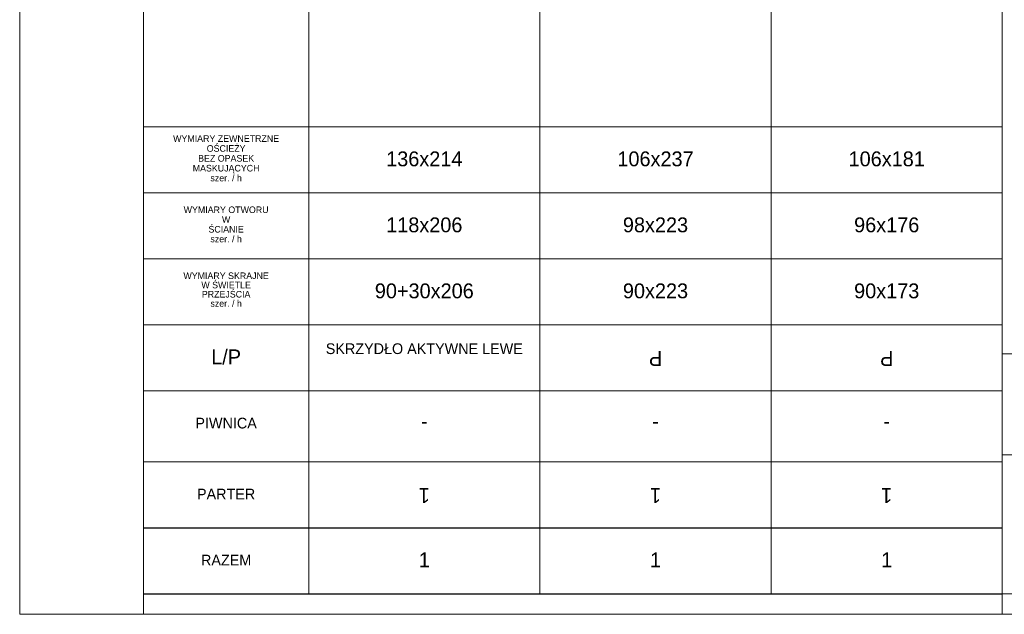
# Model space of a CAD drawing. Extents: x -11111 to 47339, y 5521 to 20371.
# Tile 3 of 9: x 12889 to 24813, y 5521 to 12728. Entities that reach past the tile are written whole.
import ezdxf

# ---------------------------------------------------------------- set-up
doc = ezdxf.new("R2010")
doc.units = 0
doc.header["$MEASUREMENT"] = 0
for name, color, linetype, lineweight in [('Arch opisy okien_Nr_Pióra__1', 7, 'Continuous', 25), ('Arch opisy_Nr_Pióra__1', 7, 'Continuous', 25), ('Arch opisy_Nr_Pióra__21', 7, 'Continuous', 13), ('ARCH TABELA_Nr_Pióra__21', 7, 'Continuous', 13)]:
    doc.layers.add(name, color=color, linetype=linetype, lineweight=lineweight)
doc.styles.add('GENERATED_STYLE_2', font='txt')
doc.styles.add('GENERATED_STYLE_3', font='txt')

msp = doc.modelspace()

# ---------------------------------------------------------------- linework, layer by layer
at = {"layer": 'Arch opisy_Nr_Pióra__1', "linetype": 'Continuous'}
for p, q in [((14389.1, 6570.6), (24789.1, 6570.6)), ((14389.1, 5770.6), (24789.1, 5770.6))]:
    msp.add_line(p, q, dxfattribs=at)
at = {"layer": 'Arch opisy_Nr_Pióra__21', "linetype": 'Continuous'}
for p, q in [((16389.1, 20120.6), (16389.1, 5770.6)), ((19189.1, 20120.6), (19189.1, 5770.6)), ((21989.1, 20120.6), (21989.1, 5770.6)), ((24789.1, 20120.6), (24789.1, 5770.6)), ((14389.1, 11430.6), (24789.1, 11430.6)), ((14389.1, 10630.6), (24789.1, 10630.6)), ((14389.1, 9830.6), (24789.1, 9830.6)), ((14389.1, 9030.6), (24789.1, 9030.6)), ((14389.1, 8230.6), (24789.1, 8230.6)), ((14389.1, 7370.6), (24789.1, 7370.6)), ((33539.1, 5770.6), (14389.1, 5770.6))]:
    msp.add_line(p, q, dxfattribs=at)
at = {"layer": 'ARCH TABELA_Nr_Pióra__21', "linetype": 'Continuous'}
for p, q in [((12889.1, 5520.6), (12889.1, 20370.6)), ((14389.1, 20120.6), (14389.1, 5770.6)), ((24789.1, 8676.2), (33539.1, 8676.2)), ((24789.1, 5770.6), (24789.1, 8676.2)), ((24789.1, 7452.8), (24789.1, 8676.2)), ((24789.1, 8676.2), (27235.9, 8676.2)), ((24789.1, 7452.8), (27235.9, 7452.8)), ((14389.1, 5520.6), (14389.1, 5770.6)), ((24789.1, 5770.6), (27235.9, 5770.6)), ((24789.1, 5520.6), (24789.1, 5770.6)), ((24789.1, 5520.6), (24789.1, 5770.6)), ((24789.1, 5520.6), (24789.1, 5770.6)), ((33789.1, 5520.6), (12889.1, 5520.6))]:
    msp.add_line(p, q, dxfattribs=at)

# ---------------------------------------------------------------- texts
at = {"layer": 'Arch opisy okien_Nr_Pióra__1', "linetype": 'Continuous', "attachment_point": 2}
for s, insert, char_height, width, line_spacing_factor, style in [('{WYMIARY ZEWNETRZNE\\POŚCIEŻY\\PBEZ OPASEK\\PMASKUJĄCYCH\\Pszer. / h}', (15389.1, 11326.6), 80, 2104.478, 0.896651, 'GENERATED_STYLE_2'), ('{WYMIARY OTWORU\\PW \\PŚCIANIE\\Pszer. / h}', (15389.1, 10463.8), 80, 2104.478, 0.884889, 'GENERATED_STYLE_2'), ('{WYMIARY SKRAJNE\\PW ŚWIETLE \\PPRZEJŚCIA\\Pszer. / h}', (15389.1, 9663.8), 80, 2104.478, 0.838461, 'GENERATED_STYLE_2'), ('{SKRZYDŁO AKTYWNE LEWE}', (17789.1, 8805.2), 130, 2370.8, 0.933337, 'GENERATED_STYLE_3')]:
    msp.add_mtext(s, dxfattribs=dict(at, insert=insert, char_height=char_height, width=width, line_spacing_factor=line_spacing_factor, style=style))
for s, insert, char_height, style in [('{136x214}', (17789.1, 11130.9), 180, 'GENERATED_STYLE_3'), ('{106x237}', (20589.1, 11130.9), 180, 'GENERATED_STYLE_3'), ('{106x181}', (23389.1, 11130.9), 180, 'GENERATED_STYLE_3'), ('{118x206}', (17789.1, 10330.9), 180, 'GENERATED_STYLE_3'), ('{98x223}', (20589.1, 10330.9), 180, 'GENERATED_STYLE_3'), ('{96x176}', (23389.1, 10330.9), 180, 'GENERATED_STYLE_3'), ('{90+30x206}', (17789.1, 9530.9), 180, 'GENERATED_STYLE_3'), ('{90x223}', (20589.1, 9530.9), 180, 'GENERATED_STYLE_3'), ('{90x173}', (23389.1, 9530.9), 180, 'GENERATED_STYLE_3'), ('{L/P}', (15389.1, 8730.9), 180, 'GENERATED_STYLE_3'), ('{PIWNICA}', (15389.1, 7903.1), 130, 'GENERATED_STYLE_3'), ('{PARTER}', (15389.1, 7043.1), 130, 'GENERATED_STYLE_3'), ('{RAZEM}', (15389.1, 6243.1), 130, 'GENERATED_STYLE_2'), ('{1}', (17789.1, 6270.9), 180, 'GENERATED_STYLE_2'), ('{1}', (20589.1, 6270.9), 180, 'GENERATED_STYLE_2'), ('{1}', (23389.1, 6270.9), 180, 'GENERATED_STYLE_2')]:
    msp.add_mtext(s, dxfattribs=dict(at, insert=insert, char_height=char_height, style=style))
at = {"layer": 'Arch opisy okien_Nr_Pióra__1', "linetype": 'Continuous', "char_height": 180, "attachment_point": 2, "rotation": 180, "style": 'GENERATED_STYLE_3'}
for s, insert in [('{P}', (20589.1, 8530.3)), ('{P}', (23389.1, 8530.3)), ('{-}', (17789.1, 7730.3)), ('{-}', (20589.1, 7730.3)), ('{-}', (23389.1, 7730.3)), ('{1}', (17789.1, 6870.3)), ('{1}', (20589.1, 6870.3)), ('{1}', (23389.1, 6870.3))]:
    msp.add_mtext(s, dxfattribs=dict(at, insert=insert))

doc.saveas('drawing.dxf')
